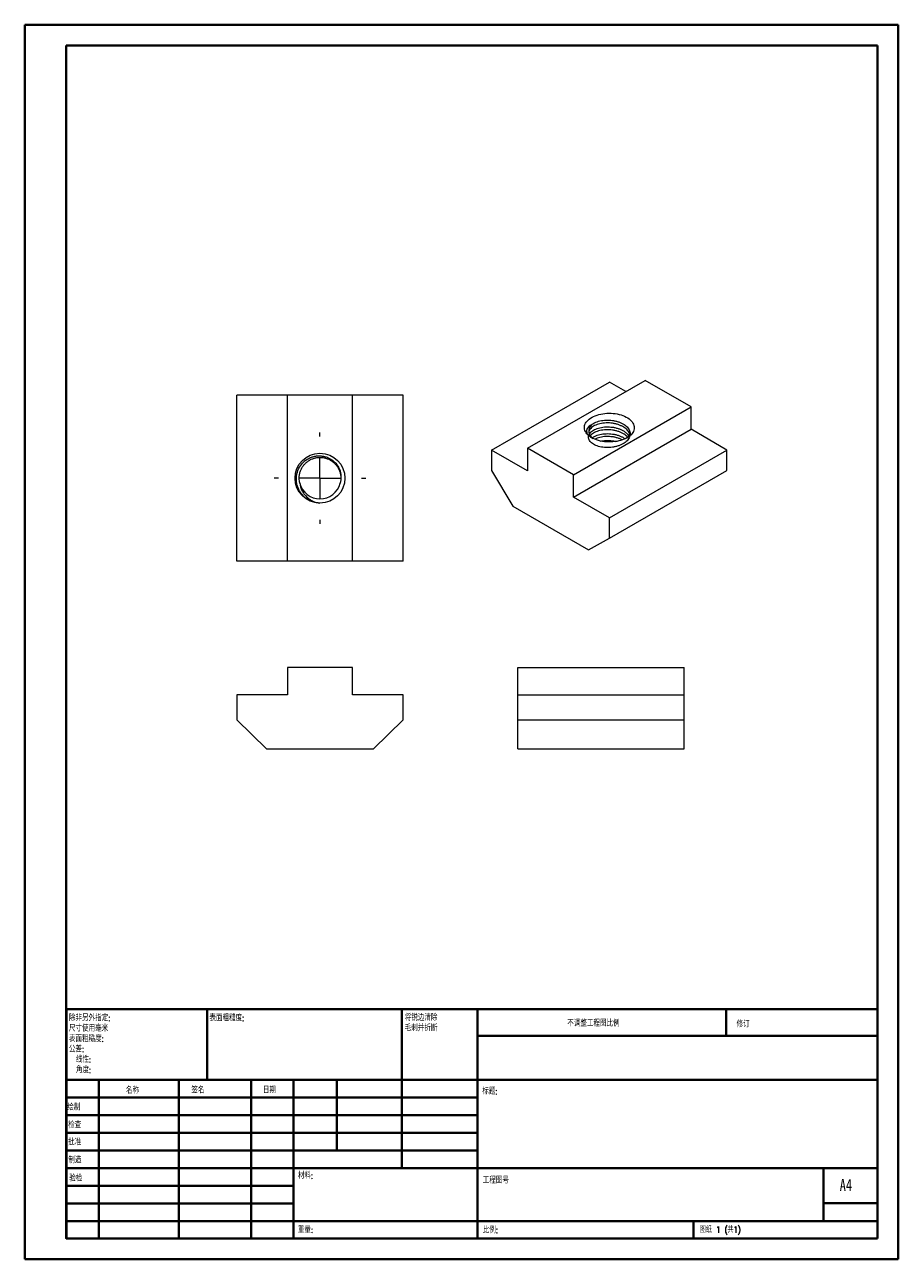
# Model space of a CAD drawing. Header units: millimetres. Extents: x 0 to 210, y 0 to 297.
import ezdxf

# ---------------------------------------------------------------- set-up
doc = ezdxf.new("R2010")
doc.units = ezdxf.units.MM
doc.styles.add('SLDTEXTSTYLE0', font='TXT', dxfattribs={"width": 0.75, "bigfont": 'bigfont'})
doc.styles.add('SLDTEXTSTYLE1', font='TXT', dxfattribs={"width": 0.75})
doc.styles.add('SLDTEXTSTYLE2', font='TXT', dxfattribs={"width": 0.694444, "bigfont": 'bigfont'})

# ---------------------------------------------------------------- blocks, each defined once
blk = doc.blocks.new('SW_NOTE_0')
at = {"color": 0, "linetype": 'Continuous', "lineweight": 0, "char_height": 1.5, "attachment_point": 1, "style": 'SLDTEXTSTYLE0'}
for s, insert in [('\\M+18FAB锐边\\M+190B4\\M+18F9C', (0, 1.93)), ('\\M+196D1\\M+18E68\\M+19BF3\\M+190DC\\M+19266', (0, -0.57))]:
    blk.add_mtext(s, dxfattribs=dict(at, insert=insert))
blk = doc.blocks.new('SW_NOTE_1')
at = {"color": 0, "linetype": 'Continuous', "lineweight": 0, "char_height": 1.5, "attachment_point": 1, "style": 'SLDTEXTSTYLE0'}
for s, insert in [('\\M+18F9C\\M+194F1另\\M+18A4F\\M+18E77\\M+192E8:', (0, 1.93)), ('\\M+18EDA\\M+190A1\\M+18E67\\M+19770\\M+19F7C\\M+195C4', (0, -0.57)), ('\\M+1955C\\M+196CA\\M+19165糙\\M+19378:', (0, -3.07)), ('\\M+18CF6\\M+18DB7:', (0, -5.57)), ('线\\M+190AB:', (1.69, -8.07)), ('\\M+18A70\\M+19378:', (1.69, -10.57))]:
    blk.add_mtext(s, dxfattribs=dict(at, insert=insert))
blk = doc.blocks.new('SW_CENTERMARKSYMBOL_0')
at = {"color": 0, "linetype": 'Continuous', "lineweight": 0}
for p, q in [((0, 10), (0, 11)), ((0, 0), (0, 5)), ((-10, 0), (-11, 0)), ((0, 0), (-5, 0)), ((0, 0), (0, -5)), ((0, 0), (5, 0)), ((10, 0), (11, 0)), ((0, -10), (0, -11))]:
    blk.add_line(p, q, dxfattribs=at)

msp = doc.modelspace()

# ---------------------------------------------------------------- linework, layer by layer
at = {"color": 7, "linetype": 'Continuous', "lineweight": 40}
for p, q in [((0.08, 0.21), (0.08, 297.21)), ((0.08, 297.21), (210.08, 297.21)), ((210.08, 0.21), (210.08, 297.21)), ((210.08, 292.21), (210.08, 297.21)), ((10.08, 292.21), (205.08, 292.21)), ((10.08, 5.21), (10.08, 292.21)), ((205.08, 5.21), (205.08, 292.21)), ((10.11, 60.37), (205.08, 60.37)), ((10.11, 60.37), (10.11, 5.12)), ((43.91, 43.37), (43.91, 60.37)), ((90.71, 60.37), (90.71, 22.12)), ((108.91, 60.37), (108.91, 5.12)), ((168.68, 54.09), (168.68, 60.46)), ((205.08, 54), (108.91, 54)), ((205.08, 43.37), (10.11, 43.37)), ((17.91, 43.37), (17.91, 5.12)), ((37.1, 43.37), (37.1, 5.12)), ((54.51, 43.37), (54.51, 5.12)), ((64.71, 5.12), (64.71, 43.37)), ((75.11, 26.37), (75.11, 43.37)), ((108.91, 39.12), (10.11, 39.12)), ((108.91, 34.87), (10.11, 34.87)), ((108.91, 30.62), (10.11, 30.62)), ((108.91, 26.37), (10.11, 26.37)), ((64.71, 22.12), (10.11, 22.12)), ((64.71, 22.12), (205.08, 22.12)), ((192.08, 9.46), (192.08, 22.21)), ((64.71, 17.87), (10.11, 17.87)), ((64.71, 13.62), (10.11, 13.62)), ((205.08, 13.71), (192.08, 13.71)), ((10.11, 9.37), (205.08, 9.37)), ((160.88, 5.21), (160.88, 9.46)), ((10.08, 5.21), (205.08, 5.21)), ((205.08, 5.21), (180.99, 5.21)), ((0.08, 0.21), (210.08, 0.21))]:
    msp.add_line(p, q, dxfattribs=at)
at = {"color": 7, "linetype": 'Continuous', "lineweight": 15}
for p, q in [((112.33, 194.9), (140.62, 211.23)), ((120.96, 195.31), (149.24, 211.64)), ((144.57, 208.94), (140.62, 211.23)), ((160.27, 205.27), (149.24, 211.64)), ((51.06, 168.13), (51.06, 208.13)), ((63.26, 208.13), (51.06, 208.13)), ((63.26, 168.13), (63.26, 208.13)), ((78.86, 208.13), (63.26, 208.13)), ((78.86, 168.13), (78.86, 208.13)), ((91.06, 208.13), (78.86, 208.13)), ((91.06, 168.13), (91.06, 208.13)), ((131.99, 188.94), (160.27, 205.27)), ((160.27, 199.88), (160.27, 205.27)), ((131.99, 183.55), (160.27, 199.88)), ((168.9, 194.9), (160.27, 199.88)), ((112.33, 194.9), (112.33, 190)), ((120.96, 189.92), (112.33, 194.9)), ((120.96, 195.31), (120.96, 189.92)), ((131.99, 188.94), (120.96, 195.31)), ((140.62, 178.57), (168.9, 194.9)), ((168.9, 190), (168.9, 194.9)), ((66.26, 186.77), (66.16, 187.21)), ((112.33, 190), (117.38, 181.37)), ((131.99, 183.55), (131.99, 188.94)), ((140.62, 173.67), (168.9, 190)), ((117.38, 181.37), (135.57, 170.87)), ((140.62, 178.57), (131.99, 183.55)), ((140.62, 173.67), (140.62, 178.57)), ((135.57, 170.87), (140.62, 173.67)), ((63.26, 168.13), (51.06, 168.13)), ((78.86, 168.13), (63.26, 168.13)), ((91.06, 168.13), (78.86, 168.13)), ((63.26, 142.59), (63.26, 135.99)), ((78.86, 142.59), (63.26, 142.59)), ((78.86, 135.99), (78.86, 142.59)), ((118.63, 142.59), (158.63, 142.59)), ((118.63, 135.99), (118.63, 142.59)), ((158.63, 135.99), (158.63, 142.59)), ((51.06, 135.99), (51.06, 129.99)), ((63.26, 135.99), (51.06, 135.99)), ((91.06, 135.99), (78.86, 135.99)), ((91.06, 129.99), (91.06, 135.99)), ((118.63, 129.99), (118.63, 135.99)), ((118.63, 135.99), (158.63, 135.99)), ((158.63, 129.99), (158.63, 135.99)), ((51.06, 129.99), (58.2, 122.99)), ((83.92, 122.99), (91.06, 129.99)), ((118.63, 129.99), (158.63, 129.99)), ((118.63, 122.99), (118.63, 129.99)), ((158.63, 122.99), (158.63, 129.99)), ((58.2, 122.99), (83.92, 122.99)), ((118.63, 122.99), (158.63, 122.99))]:
    msp.add_line(p, q, dxfattribs=at)
at = {"color": 7, "linetype": 'Continuous', "lineweight": 15, "flags": 128}
msp.add_lwpolyline([(136.37, 197.84), (136.03, 198.05), (135.72, 198.28), (135.45, 198.53), (135.21, 198.78), (135.01, 199.05), (134.85, 199.32), (134.73, 199.6), (134.66, 199.89), (134.62, 200.18), (134.62, 200.47), (134.67, 200.76), (134.76, 201.04), (134.89, 201.32), (135.06, 201.6), (135.27, 201.86), (135.52, 202.11), (135.8, 202.35), (136.11, 202.58), (136.46, 202.79), (136.84, 202.98), (137.24, 203.15), (137.67, 203.31), (138.12, 203.44), (138.58, 203.55), (139.06, 203.63), (139.55, 203.7), (140.05, 203.74), (140.55, 203.75), (141.05, 203.74), (141.55, 203.71), (142.05, 203.65), (142.53, 203.57), (143, 203.47), (143.45, 203.34), (143.88, 203.19), (144.29, 203.03), (144.68, 202.84), (145.03, 202.63), (145.36, 202.41), (145.65, 202.18), (145.9, 201.93), (146.12, 201.66), (146.3, 201.39), (146.44, 201.12), (146.54, 200.83), (146.6, 200.54), (146.62, 200.25), (146.59, 199.96), (146.52, 199.68), (146.41, 199.39), (146.26, 199.12), (146.07, 198.85), (145.84, 198.59), (145.58, 198.34), (145.28, 198.11), (144.95, 197.89), (144.58, 197.69), (144.19, 197.51), (143.78, 197.35), (143.34, 197.2), (142.88, 197.08), (142.41, 196.98), (141.92, 196.91), (141.43, 196.86), (140.93, 196.83), (140.43, 196.83), (139.93, 196.85), (139.43, 196.89), (138.94, 196.96), (138.47, 197.06), (138, 197.17), (137.56, 197.31), (137.14, 197.47), (136.74, 197.64), (136.37, 197.84)], dxfattribs=at)
at = {"color": 7, "linetype": 'Continuous', "lineweight": 15}
msp.add_circle((71.06, 188.13), 6, dxfattribs=at)
for centre, radius, start, end in [((137.69, 199.45), 2.04, 132.2013, 242.6822), ((71.06, 188.13), 5, 194.1119, 345.8881)]:
    msp.add_arc(centre, radius, start, end, dxfattribs=at)
for points, knots in [([(136.32, 200.95), (136.44, 201.04), (136.66, 201.22), (137.11, 201.48), (137.66, 201.71), (138.33, 201.91), (139.07, 202.04), (139.83, 202.11), (140.62, 202.1), (141.4, 202.03), (142.16, 201.88), (142.9, 201.66), (143.57, 201.38), (144.17, 201.05), (144.67, 200.67), (145.09, 200.24), (145.39, 199.77), (145.57, 199.29), (145.64, 198.8), (145.57, 198.31), (145.39, 197.82), (145.09, 197.36), (144.67, 196.93), (144.17, 196.54), (143.57, 196.21), (142.9, 195.93), (142.16, 195.71), (141.4, 195.56), (140.62, 195.49), (139.83, 195.49), (139.07, 195.55), (138.33, 195.68), (137.66, 195.88), (137.07, 196.14), (136.56, 196.44), (136.14, 196.79), (135.84, 197.17), (135.66, 197.57), (135.6, 197.98), (135.66, 198.39), (135.84, 198.79), (136.14, 199.17), (136.56, 199.52), (137.07, 199.83), (137.66, 200.08), (138.33, 200.28), (139.07, 200.41), (139.83, 200.47), (140.62, 200.47), (141.4, 200.4), (142.16, 200.25), (142.9, 200.03), (143.57, 199.75), (144.16, 199.42), (144.68, 199.03), (145.08, 198.6), (145.34, 198.25), (145.41, 198.03), (145.43, 197.98)], [0, 0, 0, 0, 0.0144073, 0.0285739, 0.0465632, 0.0648933, 0.0833398, 0.1016699, 0.1196592, 0.1376486, 0.1559786, 0.1744251, 0.1927552, 0.2107446, 0.2287339, 0.247064, 0.2655105, 0.2838406, 0.3018299, 0.3198193, 0.3381493, 0.3565959, 0.3749259, 0.3929153, 0.4109046, 0.4292347, 0.4476812, 0.4660113, 0.4840006, 0.50199, 0.52032, 0.5387666, 0.5570966, 0.575086, 0.5930753, 0.6114054, 0.6298519, 0.648182, 0.6661713, 0.6841607, 0.7024907, 0.7209373, 0.7392673, 0.7572567, 0.775246, 0.7935761, 0.8120226, 0.8303527, 0.848342, 0.8663314, 0.8846615, 0.903108, 0.921438, 0.9394274, 0.9574168, 0.9757468, 0.9941933, 1, 1, 1, 1]), ([(136.32, 200.95), (135.93, 200.76), (135.63, 200.52), (135.33, 200.12), (135.26, 199.98), (135.17, 199.7), (135.15, 199.56), (135.16, 199.27), (135.19, 199.13), (135.3, 198.85), (135.38, 198.71), (135.7, 198.31), (135.99, 198.06), (136.37, 197.84)], [0, 0, 0, 0, 0.25, 0.25, 0.375, 0.375, 0.5, 0.5, 0.625, 0.625, 0.75, 0.75, 1, 1, 1, 1]), ([(145.57, 198.45), (145.57, 198.5), (145.55, 198.71), (145.39, 199.08), (145.09, 199.55), (144.67, 199.98), (144.17, 200.36), (143.57, 200.69), (142.9, 200.97), (142.16, 201.19), (141.4, 201.34), (140.62, 201.41), (139.83, 201.42), (139.07, 201.35), (138.33, 201.22), (137.66, 201.02), (137.07, 200.77), (136.56, 200.46), (136.14, 200.12), (135.84, 199.74), (135.68, 199.43), (135.66, 199.25), (135.66, 199.21)], [0, 0, 0, 0, 0.0153268, 0.0693971, 0.123811, 0.1778813, 0.2309466, 0.2840119, 0.3380822, 0.3924961, 0.4465664, 0.4996317, 0.552697, 0.6067673, 0.6611812, 0.7152515, 0.7683168, 0.8213821, 0.8754525, 0.9298663, 0.9839367, 1, 1, 1, 1]), ([(145.25, 197.64), (145.19, 197.73), (145.04, 197.98), (144.67, 198.34), (144.17, 198.73), (143.57, 199.06), (142.9, 199.34), (142.16, 199.56), (141.4, 199.71), (140.62, 199.78), (139.83, 199.78), (139.07, 199.72), (138.33, 199.59), (137.66, 199.39), (137.06, 199.14), (136.56, 198.83), (136.21, 198.56), (136.08, 198.38), (136.04, 198.33)], [0, 0, 0, 0, 0.039797, 0.106929, 0.172813, 0.238697, 0.305829, 0.373387, 0.440519, 0.506403, 0.572287, 0.639419, 0.706977, 0.774109, 0.839993, 0.905877, 0.973009, 1, 1, 1, 1]), ([(136.52, 197.84), (136.54, 197.85), (136.69, 197.98), (137.07, 198.19), (137.66, 198.45), (138.33, 198.64), (139.07, 198.78), (139.83, 198.84), (140.62, 198.84), (141.4, 198.76), (142.16, 198.62), (142.9, 198.4), (143.57, 198.12), (144.07, 197.85), (144.31, 197.66), (144.39, 197.6)], [0, 0, 0, 0, 0.012077, 0.097287, 0.182497, 0.269322, 0.356697, 0.443522, 0.528732, 0.613942, 0.700766, 0.788142, 0.874966, 0.960177, 1, 1, 1, 1]), ([(143.72, 197.33), (143.67, 197.36), (143.42, 197.5), (142.89, 197.7), (142.16, 197.93), (141.4, 198.07), (140.62, 198.15), (139.83, 198.15), (139.07, 198.09), (138.33, 197.95), (137.67, 197.75), (137.25, 197.59), (137.08, 197.49), (137.08, 197.49)], [0, 0, 0, 0, 0.027903, 0.136384, 0.245554, 0.354034, 0.460498, 0.566963, 0.675443, 0.784613, 0.893094, 0.999558, 1, 1, 1, 1]), ([(138.57, 197.04), (138.74, 197.08), (139.15, 197.16), (139.84, 197.21), (140.62, 197.21), (141.39, 197.13), (141.93, 197.04), (142.18, 196.96), (142.19, 196.96)], [0, 0, 0, 0, 0.1460897, 0.3587139, 0.5673861, 0.7760582, 0.9886825, 1, 1, 1, 1]), ([(71.06, 182.13), (70.49, 182.14), (69.93, 182.24), (69.12, 182.51), (68.85, 182.62), (68.35, 182.88), (68.1, 183.02), (67.64, 183.34), (67.41, 183.52), (67, 183.91), (66.81, 184.12), (66.28, 184.78), (65.99, 185.29), (65.67, 186.08), (65.59, 186.35), (65.46, 186.9), (65.42, 187.19), (65.37, 187.75), (65.37, 188.03), (65.41, 188.6), (65.45, 188.89), (65.63, 189.72), (65.84, 190.25), (66.42, 191.24), (66.77, 191.68), (67.61, 192.45), (68.09, 192.77), (68.87, 193.12), (69.14, 193.22), (69.68, 193.37), (69.96, 193.43), (70.52, 193.49), (70.81, 193.5), (71.38, 193.48), (71.66, 193.44), (72.22, 193.33), (72.49, 193.25), (73.03, 193.04), (73.28, 192.92), (73.77, 192.64), (74.01, 192.47), (74.45, 192.11), (74.65, 191.91), (75.21, 191.28), (75.52, 190.78), (75.95, 189.73), (76.07, 189.17), (76.14, 188.04), (76.07, 187.46), (75.91, 186.91)], [0, 0, 0, 0, 0.0625, 0.0625, 0.09375, 0.09375, 0.125, 0.125, 0.15625, 0.15625, 0.1875, 0.1875, 0.25, 0.25, 0.28125, 0.28125, 0.3125, 0.3125, 0.34375, 0.34375, 0.375, 0.375, 0.4375, 0.4375, 0.5, 0.5, 0.5625, 0.5625, 0.59375, 0.59375, 0.625, 0.625, 0.65625, 0.65625, 0.6875, 0.6875, 0.71875, 0.71875, 0.75, 0.75, 0.78125, 0.78125, 0.8125, 0.8125, 0.875, 0.875, 0.9375, 0.9375, 1, 1, 1, 1]), ([(66.21, 186.91), (66.17, 187.11), (66.08, 187.51), (66.05, 188.18), (66.1, 188.91), (66.28, 189.67), (66.59, 190.41), (67, 191.08), (67.51, 191.68), (68.11, 192.18), (68.78, 192.6), (69.51, 192.9), (70.28, 193.09), (71.06, 193.15), (71.84, 193.09), (72.61, 192.9), (73.34, 192.6), (74.02, 192.18), (74.61, 191.68), (75.12, 191.08), (75.53, 190.41), (75.84, 189.67), (76.02, 188.91), (76.08, 188.13), (76.05, 187.52), (75.96, 187.19), (75.94, 187.1)], [0, 0, 0, 0, 0.034557, 0.068537, 0.111687, 0.155653, 0.199899, 0.243866, 0.287015, 0.330164, 0.374131, 0.418377, 0.462343, 0.505493, 0.548642, 0.592609, 0.636854, 0.680821, 0.72397, 0.76712, 0.811086, 0.855332, 0.899299, 0.942448, 0.985597, 1, 1, 1, 1]), ([(66.21, 186.91), (66.27, 186.29), (66.44, 185.7), (66.85, 184.87), (67.01, 184.61), (67.37, 184.12), (67.58, 183.89), (68.02, 183.46), (68.26, 183.27), (68.76, 182.92), (69.03, 182.76), (69.86, 182.37), (70.45, 182.2), (71.06, 182.13)], [0, 0, 0, 0, 0.25, 0.25, 0.375, 0.375, 0.5, 0.5, 0.625, 0.625, 0.75, 0.75, 1, 1, 1, 1])]:
    msp.add_open_spline(points, degree=3, knots=knots, dxfattribs=at)

# ---------------------------------------------------------------- block references
at = {"color": 7, "linetype": 'Continuous', "lineweight": 0}
for name, p in [('SW_CENTERMARKSYMBOL_0', (71.06, 188.13)), ('SW_NOTE_1', (10.7, 57.11)), ('SW_NOTE_0', (91.42, 57.19))]:
    msp.add_blockref(name, p, dxfattribs=at)

# ---------------------------------------------------------------- texts
at = {"color": 7, "linetype": 'Continuous', "lineweight": 0, "attachment_point": 1}
for s, insert, char_height, style in [('\\M+1955C\\M+196CA\\M+19165糙\\M+19378:', (44.48, 59.04), 1.5, 'SLDTEXTSTYLE0'), ('\\M+19573调\\M+190AE\\M+18D48\\M+192F6图\\M+194E4\\M+197E1', (130.49, 57.75), 1.5, 'SLDTEXTSTYLE0'), ('\\M+18F43订', (171.21, 57.55), 1.5, 'SLDTEXTSTYLE0'), ('\\M+196BC\\M+18FCC', (24.43, 41.62), 1.5, 'SLDTEXTSTYLE0'), ('签\\M+196BC', (40.14, 41.68), 1.5, 'SLDTEXTSTYLE0'), ('\\M+193FA\\M+18AFA', (57.33, 41.7), 1.5, 'SLDTEXTSTYLE0'), ('标题:', (110.07, 41.4), 1.5, 'SLDTEXTSTYLE0'), ('绘\\M+190A7', (10.32, 37.55), 1.5, 'SLDTEXTSTYLE0'), ('检查', (10.52, 33.28), 1.5, 'SLDTEXTSTYLE0'), ('\\M+194E1\\M+18F79', (10.51, 29.19), 1.5, 'SLDTEXTSTYLE0'), ('\\M+190A7\\M+191A2', (10.57, 24.85), 1.5, 'SLDTEXTSTYLE0'), ('\\M+18DDE\\M+197BF:', (65.76, 21.11), 1.5, 'SLDTEXTSTYLE0'), ('验检', (10.78, 20.47), 1.5, 'SLDTEXTSTYLE0'), ('\\M+18D48\\M+192F6图\\M+18D86', (110.18, 19.99), 1.5, 'SLDTEXTSTYLE0'), ('A4', (196, 19.52), 2.91, 'SLDTEXTSTYLE1'), ('\\M+18F64\\M+197CA:', (65.73, 8.07), 1.4986, 'SLDTEXTSTYLE0'), ('\\M+194E4\\M+197E1:', (110.18, 8.02), 1.5, 'SLDTEXTSTYLE0'), ('图纸 1 (\\M+18BA41)', (162.36, 8.11), 1.5, 'SLDTEXTSTYLE2')]:
    msp.add_mtext(s, dxfattribs=dict(at, insert=insert, char_height=char_height, style=style))

doc.saveas('drawing.dxf')
